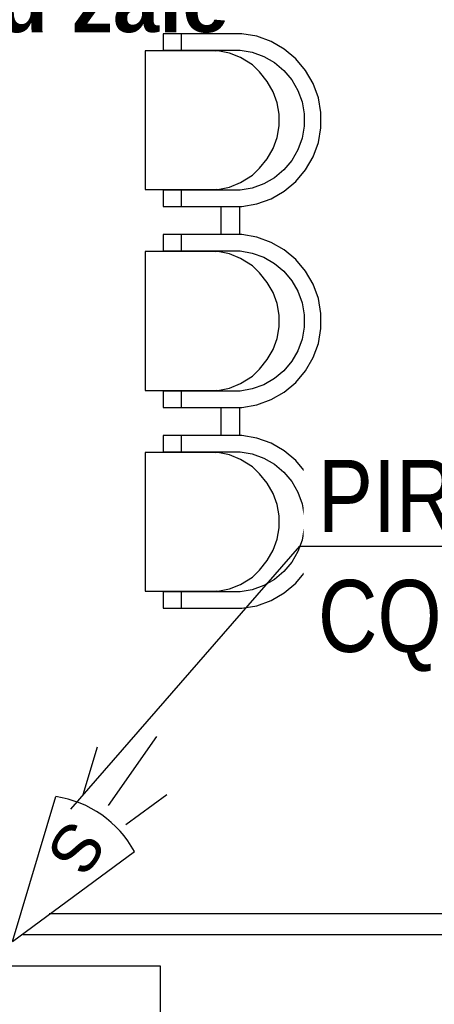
# Model space of a CAD drawing. Header units: millimetres. Extents: x -1662057 to -197461, y -941126 to 63888.
# Tile 174 of 209: x -1579180 to -1577790, y -293767 to -290463. Entities that reach past the tile are written whole.
import ezdxf
from ezdxf import colors
from ezdxf.entities.mleader import LeaderData, LeaderLine
from ezdxf.math import Vec2, Vec3

# ---------------------------------------------------------------- set-up
doc = ezdxf.new("R2010")
doc.units = ezdxf.units.MM
for name, color, linetype in [('Apsardze', 5, 'CONTINUOUS'), ('eksplikaacijas txt', 252, 'CONTINUOUS'), ('hatch_mb', 7, 'CONTINUOUS'), ('sienas es', 7, 'CONTINUOUS'), ('VS AS', 7, 'CONTINUOUS')]:
    doc.layers.add(name, color=color, linetype=linetype)
doc.layers.add('VS_AS', color=5, linetype='CONTINUOUS', lineweight=25)
doc.styles.add('GENERATED_STYLE_2', font='arialbd.ttf')
doc.styles.add('MKM_Arial narrow', font='ARIALN.TTF')
doc.styles.add('ROMANS', font='arial.ttf', dxfattribs={"width": 0.8, "oblique": 15})

# ---------------------------------------------------------------- blocks, each defined once
blk = doc.blocks.new('pir')
at = {"layer": 'Apsardze'}
for p, q in [((-512.1, 81.3), (-665.3, 132.8)), ((0, 0), (-457.2, 153.1)), ((-529.7, 0.7), (-797.4, 1.1)), ((0, 0), (-456.8, -151.6)), ((-512, -84.3), (-661.7, -134.9))]:
    blk.add_line(p, q, dxfattribs=at)
blk.add_arc((-150.6, 1.2), 342.2, 153.6522, 206.5245, dxfattribs=at)
blk = doc.blocks.new('_None')

msp = doc.modelspace()

# ---------------------------------------------------------------- linework, layer by layer
at = {"layer": 'hatch_mb', "color": 251, "linetype": 'Continuous', "true_color": 0x636466}
for p, q in [((-1578699.08495, -290509.78808), (-1578699.08495, -290564.78808)), ((-1578434.95272, -290509.78808), (-1578699.08495, -290509.78808)), ((-1578699.08495, -290509.78808), (-1578699.08495, -290564.78808)), ((-1578434.95272, -290509.78808), (-1578699.08495, -290509.78808)), ((-1578638.39812, -290509.78808), (-1578638.58601, -290564.78808)), ((-1578638.39812, -290509.78808), (-1578638.58601, -290564.78808)), ((-1578384.86662, -290518.60008), (-1578434.95272, -290509.78808)), ((-1578384.86662, -290518.60008), (-1578434.95272, -290509.78808)), ((-1578337.07475, -290535.95508), (-1578384.86662, -290518.60008)), ((-1578337.07475, -290535.95508), (-1578384.86662, -290518.60008)), ((-1578515.17616, -290566.78808), (-1578759.48073, -290566.78808)), ((-1578759.48073, -290566.78808), (-1578759.48073, -291032.78808)), ((-1578515.17616, -290566.78808), (-1578759.48073, -290566.78808)), ((-1578759.48073, -290566.78808), (-1578759.48073, -291032.78808)), ((-1578699.08495, -290564.78808), (-1578440.96183, -290564.78808)), ((-1578699.08495, -290564.78808), (-1578440.96183, -290564.78808)), ((-1578537.03742, -290564.78808), (-1578523.33208, -290566.78808)), ((-1578537.03742, -290564.78808), (-1578523.33208, -290566.78808)), ((-1578476.47241, -290574.62508), (-1578515.17616, -290566.78808)), ((-1578476.47241, -290574.62508), (-1578515.17616, -290566.78808)), ((-1578440.96183, -290564.78808), (-1578400.37436, -290571.92808)), ((-1578440.96183, -290564.78808), (-1578400.37436, -290571.92808)), ((-1578293.02842, -290561.32608), (-1578337.07475, -290535.95508)), ((-1578293.02842, -290561.32608), (-1578337.07475, -290535.95508)), ((-1578254.06867, -290593.94408), (-1578293.02842, -290561.32608)), ((-1578254.06867, -290593.94408), (-1578293.02842, -290561.32608)), ((-1578439.54253, -290590.09008), (-1578476.47241, -290574.62508)), ((-1578439.54253, -290590.09008), (-1578476.47241, -290574.62508)), ((-1578399.5171, -290614.77508), (-1578439.54253, -290590.09008)), ((-1578399.5171, -290614.77508), (-1578439.54253, -290590.09008)), ((-1578400.37436, -290571.92808), (-1578361.64616, -290585.99208)), ((-1578400.37436, -290571.92808), (-1578361.64616, -290585.99208)), ((-1578361.64616, -290585.99208), (-1578325.95484, -290606.55208)), ((-1578361.64616, -290585.99208), (-1578325.95484, -290606.55208)), ((-1578221.37625, -290632.81508), (-1578254.06867, -290593.94408)), ((-1578221.37625, -290632.81508), (-1578254.06867, -290593.94408)), ((-1578375.40063, -290638.08108), (-1578399.5171, -290614.77508)), ((-1578375.40063, -290638.08108), (-1578399.5171, -290614.77508)), ((-1578325.95484, -290606.55208), (-1578294.38296, -290632.98308)), ((-1578325.95484, -290606.55208), (-1578294.38296, -290632.98308)), ((-1578294.38296, -290632.98308), (-1578267.89161, -290664.48308)), ((-1578294.38296, -290632.98308), (-1578267.89161, -290664.48308)), ((-1578195.94731, -290676.76108), (-1578221.37625, -290632.81508)), ((-1578195.94731, -290676.76108), (-1578221.37625, -290632.81508)), ((-1578350.13917, -290670.24008), (-1578375.40063, -290638.08108)), ((-1578350.13917, -290670.24008), (-1578375.40063, -290638.08108)), ((-1578267.89161, -290664.48308), (-1578247.28465, -290700.09308)), ((-1578267.89161, -290664.48308), (-1578247.28465, -290700.09308)), ((-1578330.48882, -290704.33608), (-1578350.13917, -290670.24008)), ((-1578330.48882, -290704.33608), (-1578350.13917, -290670.24008)), ((-1578247.28465, -290700.09308), (-1578233.18859, -290738.73308)), ((-1578247.28465, -290700.09308), (-1578233.18859, -290738.73308)), ((-1578178.55269, -290724.44408), (-1578195.94731, -290676.76108)), ((-1578178.55269, -290724.44408), (-1578195.94731, -290676.76108)), ((-1578317.04752, -290741.33108), (-1578330.48882, -290704.33608)), ((-1578317.04752, -290741.33108), (-1578330.48882, -290704.33608)), ((-1578169.72056, -290774.41608), (-1578178.55269, -290724.44408)), ((-1578169.72056, -290774.41608), (-1578178.55269, -290724.44408)), ((-1578310.22255, -290780.10308), (-1578317.04752, -290741.33108)), ((-1578310.22255, -290780.10308), (-1578317.04752, -290741.33108)), ((-1578233.18859, -290738.73308), (-1578226.03228, -290779.22808)), ((-1578233.18859, -290738.73308), (-1578226.03228, -290779.22808)), ((-1578310.22255, -290819.47308), (-1578310.22255, -290780.10308)), ((-1578310.22255, -290819.47308), (-1578310.22255, -290780.10308)), ((-1578226.03228, -290779.22808), (-1578226.03228, -290820.34808)), ((-1578226.03228, -290779.22808), (-1578226.03228, -290820.34808)), ((-1578169.72056, -290825.16008), (-1578169.72056, -290774.41608)), ((-1578169.72056, -290825.16008), (-1578169.72056, -290774.41608)), ((-1578317.04752, -290858.24508), (-1578310.22255, -290819.47308)), ((-1578317.04752, -290858.24508), (-1578310.22255, -290819.47308)), ((-1578226.03228, -290820.34808), (-1578233.18859, -290860.84308)), ((-1578226.03228, -290820.34808), (-1578233.18859, -290860.84308)), ((-1578178.55269, -290875.13208), (-1578169.72056, -290825.16008)), ((-1578178.55269, -290875.13208), (-1578169.72056, -290825.16008)), ((-1578330.48882, -290895.24008), (-1578317.04752, -290858.24508)), ((-1578330.48882, -290895.24008), (-1578317.04752, -290858.24508)), ((-1578233.18859, -290860.84308), (-1578247.28465, -290899.48308)), ((-1578233.18859, -290860.84308), (-1578247.28465, -290899.48308)), ((-1578350.13917, -290929.33608), (-1578330.48882, -290895.24008)), ((-1578350.13917, -290929.33608), (-1578330.48882, -290895.24008)), ((-1578195.94731, -290922.81508), (-1578178.55269, -290875.13208)), ((-1578195.94731, -290922.81508), (-1578178.55269, -290875.13208)), ((-1578375.40063, -290961.49508), (-1578350.13917, -290929.33608)), ((-1578375.40063, -290961.49508), (-1578350.13917, -290929.33608)), ((-1578247.28465, -290899.48308), (-1578267.89161, -290935.09308)), ((-1578247.28465, -290899.48308), (-1578267.89161, -290935.09308)), ((-1578221.37625, -290966.76108), (-1578195.94731, -290922.81508)), ((-1578221.37625, -290966.76108), (-1578195.94731, -290922.81508)), ((-1578399.5171, -290984.80108), (-1578375.40063, -290961.49508)), ((-1578399.5171, -290984.80108), (-1578375.40063, -290961.49508)), ((-1578267.89161, -290935.09308), (-1578294.38296, -290966.59308)), ((-1578267.89161, -290935.09308), (-1578294.38296, -290966.59308)), ((-1578439.54253, -291009.48608), (-1578399.5171, -290984.80108)), ((-1578439.54253, -291009.48608), (-1578399.5171, -290984.80108)), ((-1578325.95484, -290993.02408), (-1578361.64616, -291013.58408)), ((-1578325.95484, -290993.02408), (-1578361.64616, -291013.58408)), ((-1578294.38296, -290966.59308), (-1578325.95484, -290993.02408)), ((-1578294.38296, -290966.59308), (-1578325.95484, -290993.02408)), ((-1578254.06867, -291005.63208), (-1578221.37625, -290966.76108)), ((-1578254.06867, -291005.63208), (-1578221.37625, -290966.76108)), ((-1578515.17616, -291032.78808), (-1578476.47241, -291024.95108)), ((-1578515.17616, -291032.78808), (-1578476.47241, -291024.95108)), ((-1578476.47241, -291024.95108), (-1578439.54253, -291009.48608)), ((-1578476.47241, -291024.95108), (-1578439.54253, -291009.48608)), ((-1578400.37436, -291027.64808), (-1578440.96183, -291034.78808)), ((-1578400.37436, -291027.64808), (-1578440.96183, -291034.78808)), ((-1578361.64616, -291013.58408), (-1578400.37436, -291027.64808)), ((-1578361.64616, -291013.58408), (-1578400.37436, -291027.64808)), ((-1578293.02842, -291038.25008), (-1578254.06867, -291005.63208)), ((-1578293.02842, -291038.25008), (-1578254.06867, -291005.63208)), ((-1578759.48073, -291032.78808), (-1578515.17616, -291032.78808)), ((-1578759.48073, -291032.78808), (-1578515.17616, -291032.78808)), ((-1578440.96183, -291034.78808), (-1578699.08495, -291034.78808)), ((-1578699.08495, -291034.78808), (-1578699.08495, -291089.78808)), ((-1578440.96183, -291034.78808), (-1578699.08495, -291034.78808)), ((-1578699.08495, -291034.78808), (-1578699.08495, -291089.78808)), ((-1578638.58601, -291034.78808), (-1578638.39812, -291089.78808)), ((-1578638.58601, -291034.78808), (-1578638.39812, -291089.78808)), ((-1578527.22868, -291034.17408), (-1578551.74545, -291034.78808)), ((-1578527.22868, -291034.17408), (-1578551.74545, -291034.78808)), ((-1578520.55429, -291032.78808), (-1578527.22868, -291034.17408)), ((-1578520.55429, -291032.78808), (-1578527.22868, -291034.17408)), ((-1578384.86662, -291080.97608), (-1578337.07475, -291063.62108)), ((-1578384.86662, -291080.97608), (-1578337.07475, -291063.62108)), ((-1578337.07475, -291063.62108), (-1578293.02842, -291038.25008)), ((-1578337.07475, -291063.62108), (-1578293.02842, -291038.25008)), ((-1578699.08495, -291089.78808), (-1578434.95272, -291089.78808)), ((-1578699.08495, -291089.78808), (-1578434.95272, -291089.78808)), ((-1578505.98495, -291089.78808), (-1578505.98495, -291183.78808)), ((-1578505.98495, -291089.78808), (-1578505.98495, -291183.78808)), ((-1578442.98495, -291089.78808), (-1578442.98495, -291183.78808)), ((-1578442.98495, -291089.78808), (-1578442.98495, -291183.78808)), ((-1578434.95272, -291089.78808), (-1578384.86662, -291080.97608)), ((-1578434.95272, -291089.78808), (-1578384.86662, -291080.97608)), ((-1578699.08495, -291183.78808), (-1578699.08495, -291238.78808)), ((-1578434.95272, -291183.78808), (-1578699.08495, -291183.78808)), ((-1578699.08495, -291183.78808), (-1578699.08495, -291238.78808)), ((-1578434.95272, -291183.78808), (-1578699.08495, -291183.78808)), ((-1578638.39812, -291183.78808), (-1578638.58601, -291238.78808)), ((-1578638.39812, -291183.78808), (-1578638.58601, -291238.78808)), ((-1578384.86662, -291192.60008), (-1578434.95272, -291183.78808)), ((-1578384.86662, -291192.60008), (-1578434.95272, -291183.78808)), ((-1578337.07475, -291209.95508), (-1578384.86662, -291192.60008)), ((-1578337.07475, -291209.95508), (-1578384.86662, -291192.60008)), ((-1578293.02842, -291235.32608), (-1578337.07475, -291209.95508)), ((-1578293.02842, -291235.32608), (-1578337.07475, -291209.95508)), ((-1578759.48073, -291240.78808), (-1578759.48073, -291706.78808)), ((-1578515.17616, -291240.78808), (-1578759.48073, -291240.78808)), ((-1578759.48073, -291240.78808), (-1578759.48073, -291706.78808)), ((-1578515.17616, -291240.78808), (-1578759.48073, -291240.78808)), ((-1578699.08495, -291238.78808), (-1578440.96183, -291238.78808)), ((-1578699.08495, -291238.78808), (-1578440.96183, -291238.78808)), ((-1578537.03742, -291238.78808), (-1578523.33208, -291240.78808)), ((-1578537.03742, -291238.78808), (-1578523.33208, -291240.78808)), ((-1578476.47241, -291248.62508), (-1578515.17616, -291240.78808)), ((-1578476.47241, -291248.62508), (-1578515.17616, -291240.78808)), ((-1578439.54253, -291264.09008), (-1578476.47241, -291248.62508)), ((-1578439.54253, -291264.09008), (-1578476.47241, -291248.62508)), ((-1578440.96183, -291238.78808), (-1578400.37436, -291245.92808)), ((-1578440.96183, -291238.78808), (-1578400.37436, -291245.92808)), ((-1578400.37436, -291245.92808), (-1578361.64616, -291259.99208)), ((-1578400.37436, -291245.92808), (-1578361.64616, -291259.99208)), ((-1578361.64616, -291259.99208), (-1578325.95484, -291280.55208)), ((-1578361.64616, -291259.99208), (-1578325.95484, -291280.55208)), ((-1578254.06867, -291267.94408), (-1578293.02842, -291235.32608)), ((-1578254.06867, -291267.94408), (-1578293.02842, -291235.32608)), ((-1578399.5171, -291288.77508), (-1578439.54253, -291264.09008)), ((-1578399.5171, -291288.77508), (-1578439.54253, -291264.09008)), ((-1578375.40063, -291312.08108), (-1578399.5171, -291288.77508)), ((-1578375.40063, -291312.08108), (-1578399.5171, -291288.77508)), ((-1578325.95484, -291280.55208), (-1578294.38296, -291306.98308)), ((-1578325.95484, -291280.55208), (-1578294.38296, -291306.98308)), ((-1578221.37625, -291306.81508), (-1578254.06867, -291267.94408)), ((-1578221.37625, -291306.81508), (-1578254.06867, -291267.94408)), ((-1578350.13917, -291344.24008), (-1578375.40063, -291312.08108)), ((-1578350.13917, -291344.24008), (-1578375.40063, -291312.08108)), ((-1578294.38296, -291306.98308), (-1578267.89161, -291338.48308)), ((-1578294.38296, -291306.98308), (-1578267.89161, -291338.48308)), ((-1578195.94731, -291350.76108), (-1578221.37625, -291306.81508)), ((-1578195.94731, -291350.76108), (-1578221.37625, -291306.81508)), ((-1578330.48882, -291378.33608), (-1578350.13917, -291344.24008)), ((-1578330.48882, -291378.33608), (-1578350.13917, -291344.24008)), ((-1578267.89161, -291338.48308), (-1578247.28465, -291374.09308)), ((-1578267.89161, -291338.48308), (-1578247.28465, -291374.09308)), ((-1578178.55269, -291398.44408), (-1578195.94731, -291350.76108)), ((-1578178.55269, -291398.44408), (-1578195.94731, -291350.76108)), ((-1578317.04752, -291415.33108), (-1578330.48882, -291378.33608)), ((-1578317.04752, -291415.33108), (-1578330.48882, -291378.33608)), ((-1578247.28465, -291374.09308), (-1578233.18859, -291412.73308)), ((-1578247.28465, -291374.09308), (-1578233.18859, -291412.73308)), ((-1578310.22255, -291454.10308), (-1578317.04752, -291415.33108)), ((-1578310.22255, -291454.10308), (-1578317.04752, -291415.33108)), ((-1578233.18859, -291412.73308), (-1578226.03228, -291453.22808)), ((-1578233.18859, -291412.73308), (-1578226.03228, -291453.22808)), ((-1578169.72056, -291448.41608), (-1578178.55269, -291398.44408)), ((-1578169.72056, -291448.41608), (-1578178.55269, -291398.44408)), ((-1578310.22255, -291493.47308), (-1578310.22255, -291454.10308)), ((-1578310.22255, -291493.47308), (-1578310.22255, -291454.10308)), ((-1578226.03228, -291453.22808), (-1578226.03228, -291494.34808)), ((-1578226.03228, -291453.22808), (-1578226.03228, -291494.34808)), ((-1578169.72056, -291499.16008), (-1578169.72056, -291448.41608)), ((-1578169.72056, -291499.16008), (-1578169.72056, -291448.41608)), ((-1578317.04752, -291532.24508), (-1578310.22255, -291493.47308)), ((-1578317.04752, -291532.24508), (-1578310.22255, -291493.47308)), ((-1578226.03228, -291494.34808), (-1578233.18859, -291534.84308)), ((-1578226.03228, -291494.34808), (-1578233.18859, -291534.84308)), ((-1578178.55269, -291549.13208), (-1578169.72056, -291499.16008)), ((-1578178.55269, -291549.13208), (-1578169.72056, -291499.16008)), ((-1578330.48882, -291569.24008), (-1578317.04752, -291532.24508)), ((-1578330.48882, -291569.24008), (-1578317.04752, -291532.24508)), ((-1578233.18859, -291534.84308), (-1578247.28465, -291573.48308)), ((-1578233.18859, -291534.84308), (-1578247.28465, -291573.48308)), ((-1578195.94731, -291596.81508), (-1578178.55269, -291549.13208)), ((-1578195.94731, -291596.81508), (-1578178.55269, -291549.13208)), ((-1578350.13917, -291603.33608), (-1578330.48882, -291569.24008)), ((-1578350.13917, -291603.33608), (-1578330.48882, -291569.24008)), ((-1578247.28465, -291573.48308), (-1578267.89161, -291609.09308)), ((-1578247.28465, -291573.48308), (-1578267.89161, -291609.09308)), ((-1578375.40063, -291635.49508), (-1578350.13917, -291603.33608)), ((-1578375.40063, -291635.49508), (-1578350.13917, -291603.33608)), ((-1578267.89161, -291609.09308), (-1578294.38296, -291640.59308)), ((-1578267.89161, -291609.09308), (-1578294.38296, -291640.59308)), ((-1578221.37625, -291640.76108), (-1578195.94731, -291596.81508)), ((-1578221.37625, -291640.76108), (-1578195.94731, -291596.81508)), ((-1578399.5171, -291658.80108), (-1578375.40063, -291635.49508)), ((-1578399.5171, -291658.80108), (-1578375.40063, -291635.49508)), ((-1578294.38296, -291640.59308), (-1578325.95484, -291667.02408)), ((-1578294.38296, -291640.59308), (-1578325.95484, -291667.02408)), ((-1578254.06867, -291679.63208), (-1578221.37625, -291640.76108)), ((-1578254.06867, -291679.63208), (-1578221.37625, -291640.76108)), ((-1578476.47241, -291698.95108), (-1578439.54253, -291683.48608)), ((-1578476.47241, -291698.95108), (-1578439.54253, -291683.48608)), ((-1578439.54253, -291683.48608), (-1578399.5171, -291658.80108)), ((-1578439.54253, -291683.48608), (-1578399.5171, -291658.80108)), ((-1578361.64616, -291687.58408), (-1578400.37436, -291701.64808)), ((-1578361.64616, -291687.58408), (-1578400.37436, -291701.64808)), ((-1578325.95484, -291667.02408), (-1578361.64616, -291687.58408)), ((-1578325.95484, -291667.02408), (-1578361.64616, -291687.58408)), ((-1578293.02842, -291712.25008), (-1578254.06867, -291679.63208)), ((-1578293.02842, -291712.25008), (-1578254.06867, -291679.63208)), ((-1578759.48073, -291706.78808), (-1578515.17616, -291706.78808)), ((-1578759.48073, -291706.78808), (-1578515.17616, -291706.78808)), ((-1578699.08495, -291708.78808), (-1578699.08495, -291763.78808)), ((-1578440.96183, -291708.78808), (-1578699.08495, -291708.78808)), ((-1578699.08495, -291708.78808), (-1578699.08495, -291763.78808)), ((-1578440.96183, -291708.78808), (-1578699.08495, -291708.78808)), ((-1578638.58601, -291708.78808), (-1578638.39812, -291763.78808)), ((-1578638.58601, -291708.78808), (-1578638.39812, -291763.78808)), ((-1578527.22868, -291708.17408), (-1578551.74545, -291708.78808)), ((-1578527.22868, -291708.17408), (-1578551.74545, -291708.78808)), ((-1578520.55429, -291706.78808), (-1578527.22868, -291708.17408)), ((-1578520.55429, -291706.78808), (-1578527.22868, -291708.17408)), ((-1578515.17616, -291706.78808), (-1578476.47241, -291698.95108)), ((-1578515.17616, -291706.78808), (-1578476.47241, -291698.95108)), ((-1578400.37436, -291701.64808), (-1578440.96183, -291708.78808)), ((-1578400.37436, -291701.64808), (-1578440.96183, -291708.78808)), ((-1578337.07475, -291737.62108), (-1578293.02842, -291712.25008)), ((-1578337.07475, -291737.62108), (-1578293.02842, -291712.25008)), ((-1578434.95272, -291763.78808), (-1578384.86662, -291754.97608)), ((-1578434.95272, -291763.78808), (-1578384.86662, -291754.97608)), ((-1578384.86662, -291754.97608), (-1578337.07475, -291737.62108)), ((-1578384.86662, -291754.97608), (-1578337.07475, -291737.62108)), ((-1578699.08495, -291763.78808), (-1578434.95272, -291763.78808)), ((-1578699.08495, -291763.78808), (-1578434.95272, -291763.78808)), ((-1578505.98495, -291763.78808), (-1578505.98495, -291857.78808)), ((-1578442.98495, -291763.78808), (-1578442.98495, -291857.78808)), ((-1578699.08495, -291857.78808), (-1578699.08495, -291912.78808)), ((-1578434.95272, -291857.78808), (-1578699.08495, -291857.78808)), ((-1578638.39812, -291857.78808), (-1578638.58601, -291912.78808)), ((-1578384.86662, -291866.60008), (-1578434.95272, -291857.78808)), ((-1578337.07475, -291883.95508), (-1578384.86662, -291866.60008)), ((-1578293.02842, -291909.32608), (-1578337.07475, -291883.95508)), ((-1578759.48073, -291914.78808), (-1578759.48073, -292380.78808)), ((-1578515.17616, -291914.78808), (-1578759.48073, -291914.78808)), ((-1578699.08495, -291912.78808), (-1578440.96183, -291912.78808)), ((-1578537.03742, -291912.78808), (-1578523.33208, -291914.78808)), ((-1578476.47241, -291922.62508), (-1578515.17616, -291914.78808)), ((-1578439.54253, -291938.09008), (-1578476.47241, -291922.62508)), ((-1578440.96183, -291912.78808), (-1578400.37436, -291919.92808)), ((-1578400.37436, -291919.92808), (-1578361.64616, -291933.99208)), ((-1578254.06867, -291941.94408), (-1578293.02842, -291909.32608)), ((-1578399.5171, -291962.77508), (-1578439.54253, -291938.09008)), ((-1578361.64616, -291933.99208), (-1578325.95484, -291954.55208)), ((-1578325.95484, -291954.55208), (-1578294.38296, -291980.98308)), ((-1578221.37625, -291980.81508), (-1578254.06867, -291941.94408)), ((-1578375.40063, -291986.08108), (-1578399.5171, -291962.77508)), ((-1578350.13917, -292018.24008), (-1578375.40063, -291986.08108)), ((-1578294.38296, -291980.98308), (-1578267.89161, -292012.48308)), ((-1578195.94731, -292024.76108), (-1578221.37625, -291980.81508)), ((-1578330.48882, -292052.33608), (-1578350.13917, -292018.24008)), ((-1578267.89161, -292012.48308), (-1578247.28465, -292048.09308)), ((-1578317.04752, -292089.33108), (-1578330.48882, -292052.33608)), ((-1578247.28465, -292048.09308), (-1578233.18859, -292086.73308)), ((-1578178.55269, -292072.44408), (-1578195.94731, -292024.76108)), ((-1578233.18859, -292086.73308), (-1578226.03228, -292127.22808)), ((-1578169.72056, -292122.41608), (-1578178.55269, -292072.44408)), ((-1578310.22255, -292128.10308), (-1578317.04752, -292089.33108)), ((-1578310.22255, -292167.47308), (-1578310.22255, -292128.10308)), ((-1578226.03228, -292127.22808), (-1578226.03228, -292168.34808)), ((-1578169.72056, -292173.16008), (-1578169.72056, -292122.41608)), ((-1578317.04752, -292206.24508), (-1578310.22255, -292167.47308)), ((-1578226.03228, -292168.34808), (-1578233.18859, -292208.84308)), ((-1578178.55269, -292223.13208), (-1578169.72056, -292173.16008)), ((-1578330.48882, -292243.24008), (-1578317.04752, -292206.24508)), ((-1578233.18859, -292208.84308), (-1578247.28465, -292247.48308)), ((-1578350.13917, -292277.33608), (-1578330.48882, -292243.24008)), ((-1578247.28465, -292247.48308), (-1578267.89161, -292283.09308)), ((-1578195.94731, -292270.81508), (-1578178.55269, -292223.13208)), ((-1578375.40063, -292309.49508), (-1578350.13917, -292277.33608)), ((-1578267.89161, -292283.09308), (-1578294.38296, -292314.59308)), ((-1578221.37625, -292314.76108), (-1578195.94731, -292270.81508)), ((-1578399.5171, -292332.80108), (-1578375.40063, -292309.49508)), ((-1578294.38296, -292314.59308), (-1578325.95484, -292341.02408)), ((-1578254.06867, -292353.63208), (-1578221.37625, -292314.76108)), ((-1578439.54253, -292357.48608), (-1578399.5171, -292332.80108)), ((-1578325.95484, -292341.02408), (-1578361.64616, -292361.58408)), ((-1578759.48073, -292380.78808), (-1578515.17616, -292380.78808)), ((-1578699.08495, -292382.78808), (-1578699.08495, -292437.78808)), ((-1578440.96183, -292382.78808), (-1578699.08495, -292382.78808)), ((-1578638.58601, -292382.78808), (-1578638.39812, -292437.78808)), ((-1578527.22868, -292382.17408), (-1578551.74545, -292382.78808)), ((-1578520.55429, -292380.78808), (-1578527.22868, -292382.17408)), ((-1578515.17616, -292380.78808), (-1578476.47241, -292372.95108)), ((-1578476.47241, -292372.95108), (-1578439.54253, -292357.48608)), ((-1578400.37436, -292375.64808), (-1578440.96183, -292382.78808)), ((-1578361.64616, -292361.58408), (-1578400.37436, -292375.64808)), ((-1578293.02842, -292386.25008), (-1578254.06867, -292353.63208)), ((-1578384.86662, -292428.97608), (-1578337.07475, -292411.62108)), ((-1578337.07475, -292411.62108), (-1578293.02842, -292386.25008)), ((-1578699.08495, -292437.78808), (-1578434.95272, -292437.78808)), ((-1578434.95272, -292437.78808), (-1578384.86662, -292428.97608))]:
    msp.add_line(p, q, dxfattribs=at)
at = {"layer": 'sienas es', "color": 251, "linetype": 'Continuous', "true_color": 0x636466}
for p, q in [((-1580689.48073, -293637.78808), (-1578709.48073, -293637.78808)), ((-1578709.48073, -293637.78808), (-1578709.48073, -294147.78808))]:
    msp.add_line(p, q, dxfattribs=at)
at = {"layer": 'VS_AS', "color": 5}
for points in [[(-1569417.4975, -293463.38241), (-1579081.46983, -293463.38241)], [(-1579169.54775, -293531.94607), (-1576565.19224, -293531.94607), (-1576565.19224, -302832.26608), (-1572904.37785, -302832.26608), (-1572904.37785, -302956.04227)]]:
    msp.add_lwpolyline(points, dxfattribs=at)

# ---------------------------------------------------------------- block references
at = {"layer": 'VS AS', "xscale": 1.0546875, "yscale": 1.0546875, "zscale": 1.0546875, "rotation": 234.8936326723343}
msp.add_blockref('pir', (-1579204.84306, -293555.8458), dxfattribs=at)

# ---------------------------------------------------------------- texts
at = {"layer": 'eksplikaacijas txt', "color": 251, "linetype": 'Continuous', "lineweight": 20, "true_color": 0x636466, "insert": (-1580637.35538, -290304.66546), "char_height": 200, "attachment_point": 1, "style": 'GENERATED_STYLE_2'}
msp.add_mtext('{Konferenču zāle}', dxfattribs=at)
at = {"layer": 'VS AS', "color": 5, "style": 'ROMANS'}
msp.add_text('S', height=158.20312, rotation=234.89363268, dxfattribs=at).set_placement((-1579011.23211, -293137.21407, 875.19667))

# ---------------------------------------------------------------- next in the draw order: leaders
at = {"layer": 'VS_AS', "color": 7}
ml = msp.add_multileader_mtext('Standard', dxfattribs=at)
ml.set_content('{\\C5;PIR+DG Zona 13. P3\\fArial Narrow|b0|i0|c186|p34;\\P}CQR 8x0,22', color=7, style='MKM_Arial narrow')
ml.set_leader_properties(color=256, linetype='ByLayer', lineweight=-1)
ml.set_arrow_properties(name='NONE')
ml.build(insert=Vec2(0, 0))
ml.multileader.update_dxf_attribs({"has_dogleg": 0, "text_left_attachment_type": 6, "text_right_attachment_type": 6, "dogleg_length": 0.36, "arrow_head_size": 90.58202})
ctx = ml.context
ctx.base_point, ctx.char_height, ctx.arrow_head_size, ctx.landing_gap_size, ctx.plane_origin = Vec3(-1578240.32455, -292229.81375), 241.552043, 90.58202, 60.38801, Vec3(-1573299.84116, -306943.83452)
ctx.left_attachment, ctx.right_attachment, ctx.attachment_type = 6, 6, 1
notes = []
notes.append((ctx, [(0, (1, 1, 0), (-1578240.68455, -292229.81375), (1, 0), 0.36, [(0, [(-1579008.30962, -293111.71897)], 0, [])])]))
ctx.mtext.insert, ctx.mtext.width, ctx.mtext.defined_height, ctx.mtext.flow_direction = Vec3(-1578179.93654, -291939.95129), 2555.3651324, 597.96664, 5
ctx.mtext.has_bg_fill, ctx.mtext.bg_color, ctx.mtext.bg_scale_factor, ctx.mtext.bg_transparency, ctx.mtext.use_window_bg_color = 1, -1073741824, 1.2, 0, 1
for ctx, leaders in notes:
    for number, flags, end, landing, length, lines in leaders:
        leader = LeaderData()
        leader.index, (leader.has_last_leader_line, leader.has_dogleg_vector, leader.attachment_direction) = number, flags
        leader.last_leader_point, leader.dogleg_vector, leader.dogleg_length = Vec3(end), Vec3(landing), length
        for number, points, colour, breaks in lines:
            line = LeaderLine()
            line.index, line.vertices, line.color, line.breaks = number, Vec3.list(points), colors.encode_raw_color(colour), breaks
            leader.lines.append(line)
        ctx.leaders.append(leader)

doc.saveas('drawing.dxf')
